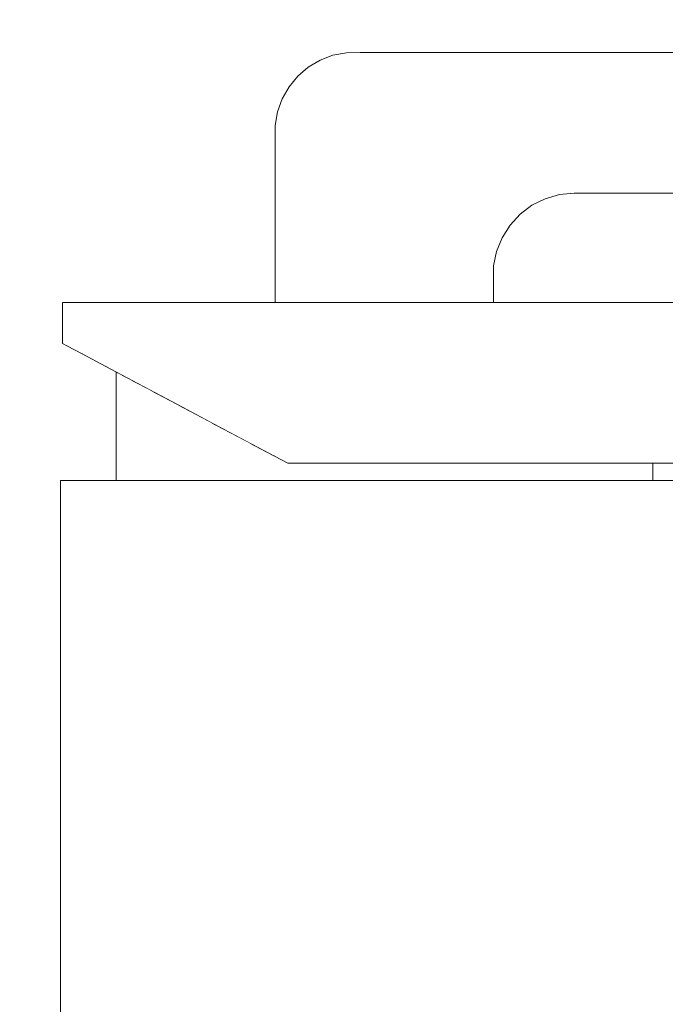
# Model space of a CAD drawing. Header units: millimetres. Extents: x 58537 to 97688, y -8921 to 14216.
# Tile 128 of 189: x 68601 to 68643, y 3805 to 3869. Entities that reach past the tile are written whole.
import ezdxf

# ---------------------------------------------------------------- set-up
doc = ezdxf.new("R2010")
doc.units = ezdxf.units.MM
doc.header["$MEASUREMENT"] = 0
doc.linetypes.add('Wipeout_Contour', pattern=[1000, 0, -1000])
doc.layers.add('Nowe_A-Armatura', color=7, linetype='Continuous')
doc.layers.add('Nowe_A-Wymiary-Zewnętrzne', color=7, linetype='Continuous')
doc.layers.add('Nowe_A-Armatura_Nr_pióra__2', color=8, linetype='Continuous', lineweight=13)
doc.layers.add('Nowe_A-Wymiary-Zewnętrzne_Nr_pióra__46', color=5, linetype='Continuous', lineweight=15)
doc.layers.add('Nowe_A-Wymiary-Zewnętrzne_Nr_pióra__45', color=7, linetype='Continuous', lineweight=15, true_color=0x40a5ff)
doc.layers.add('Nowe_A-Wymiary-Zewnętrzne_Nr_pióra__85', color=7, linetype='Continuous', lineweight=13, true_color=0x80c2ff)
doc.styles.add('STYL_AUTOMATYCZNY_2', font='arial.ttf')
doc.dimstyles.new('STYL_AUTOMATYCZNY__1', dxfattribs={"dimtxt": 125, "dimasz": 47.5, "dimexe": 0.18, "dimexo": 20, "dimgap": 0, "dimtad": 1, "dimdec": 1, "dimlfac": 0.1, "dimzin": 0, "dimdsep": 46, "dimtxsty": 'STYL_AUTOMATYCZNY_2', "dimblk": 'ARROWHEAD_11', "dimblk1": 'ARROWHEAD_11', "dimblk2": 'ARROWHEAD_11', "dimcen": 0.09, "dimclrd": 256, "dimclre": 256, "dimclrt": 5, "dimadec": 1, "dimazin": 0, "dimtfac": 1, "dimtdec": 4, "dimtmove": 0, "dimatfit": 3, "dimfxl": 0, "dimtolj": 1, "dimtzin": 0, "dimarcsym": 0})

# ---------------------------------------------------------------- blocks, each defined once
blk = doc.blocks.new('ElemPrzekroju_169')
at = {"color": 254, "linetype": 'Wipeout_Contour', "lineweight": 0, "ltscale": 275006.688953}
blk.add_wipeout([(68643.276, 3850.62), (68643.276, 3840.12), (68644.823, 3840.12), (68644.823, 3850.62)], dxfattribs=at).dxf.layer = 'Nowe_A-Armatura'
at = {"color": 254, "linetype": 'Wipeout_Contour', "lineweight": 0, "ltscale": 1031251.11345524}
blk.add_wipeout([(68643.397, 3839), (68643.397, 3745.2), (68644.955, 3745.2), (68644.955, 3814.988), (68644.575, 3815.801), (68644.086, 3817.3), (68643.725, 3818.959), (68643.504, 3820.727), (68643.43, 3822.55), (68643.504, 3824.373), (68643.725, 3826.141), (68644.086, 3827.8), (68644.575, 3829.299), (68644.955, 3830.112), (68644.955, 3839)], dxfattribs=at).dxf.layer = 'Nowe_A-Armatura'
at = {"color": 254, "linetype": 'Wipeout_Contour', "lineweight": 0, "ltscale": 274988.090501}
blk.add_wipeout([(68643.397, 3745.2), (68643.397, 3839), (68641.284, 3839), (68641.284, 3745.2)], dxfattribs=at).dxf.layer = 'Nowe_A-Armatura'
at = {"layer": 'Nowe_A-Armatura_Nr_pióra__2', "color": 8, "linetype": 'Continuous', "lineweight": 13}
blk.add_line((68644.955, 3839), (68643.397, 3839), dxfattribs=at)
at = {"color": 254, "linetype": 'Wipeout_Contour', "lineweight": 0, "ltscale": 274999.027366}
blk.add_wipeout([(68642.59, 3840.12), (68642.324, 3840.12), (68642.324, 3839), (68642.59, 3839)], dxfattribs=at).dxf.layer = 'Nowe_A-Armatura'
at = {"color": 254, "linetype": 'Wipeout_Contour', "lineweight": 0, "ltscale": 274978.66638}
blk.add_wipeout([(68641.284, 3745.2), (68641.284, 3839), (68638.678, 3839), (68638.678, 3745.2)], dxfattribs=at).dxf.layer = 'Nowe_A-Armatura'
at = {"color": 254, "linetype": 'Wipeout_Contour', "lineweight": 0, "ltscale": 274996.919901}
blk.add_wipeout([(68642.324, 3840.12), (68641.534, 3840.12), (68641.534, 3839), (68642.324, 3839)], dxfattribs=at).dxf.layer = 'Nowe_A-Armatura'
at = {"color": 254, "linetype": 'Wipeout_Contour', "lineweight": 0, "ltscale": 274967.43515}
blk.add_wipeout([(68638.678, 3745.2), (68638.678, 3839), (68635.66, 3839), (68635.66, 3745.2)], dxfattribs=at).dxf.layer = 'Nowe_A-Armatura'
at = {"color": 254, "linetype": 'Wipeout_Contour', "lineweight": 0, "ltscale": 343741.084719}
blk.add_wipeout([(68640.245, 3840.12), (68640.245, 3839), (68641.534, 3839), (68641.534, 3840.12), (68641.176, 3840.12)], dxfattribs=at).dxf.layer = 'Nowe_A-Armatura'
at = {"color": 254, "linetype": 'Wipeout_Contour', "lineweight": 0, "ltscale": 274954.738069}
blk.add_wipeout([(68635.66, 3745.2), (68635.66, 3839), (68632.32, 3839), (68632.32, 3745.2)], dxfattribs=at).dxf.layer = 'Nowe_A-Armatura'
at = {"layer": 'Nowe_A-Armatura_Nr_pióra__2', "color": 8, "linetype": 'Continuous', "lineweight": 13}
blk.add_line((68643.397, 3839), (68641.284, 3839), dxfattribs=at)
at = {"color": 254, "linetype": 'Wipeout_Contour', "lineweight": 0, "ltscale": 274999.407146}
blk.add_wipeout([(68643.276, 3840.12), (68643.276, 3850.62), (68641.176, 3850.62), (68641.176, 3840.12)], dxfattribs=at).dxf.layer = 'Nowe_A-Armatura'
at = {"color": 254, "linetype": 'Wipeout_Contour', "lineweight": 0, "ltscale": 274986.700808}
blk.add_wipeout([(68638.495, 3839), (68640.245, 3839), (68640.245, 3840.12), (68638.495, 3840.12)], dxfattribs=at).dxf.layer = 'Nowe_A-Armatura'
at = {"color": 254, "linetype": 'Wipeout_Contour', "lineweight": 0, "ltscale": 274940.960931}
blk.add_wipeout([(68632.32, 3745.2), (68632.32, 3839), (68628.76, 3839), (68628.76, 3745.2)], dxfattribs=at).dxf.layer = 'Nowe_A-Armatura'
at = {"layer": 'Nowe_A-Armatura_Nr_pióra__2', "color": 8, "linetype": 'Continuous', "lineweight": 13}
for p, q in [((68642.59, 3839), (68642.59, 3840.12)), ((68644.823, 3840.12), (68643.276, 3840.12))]:
    blk.add_line(p, q, dxfattribs=at)
at = {"color": 254, "linetype": 'Wipeout_Contour', "lineweight": 0, "ltscale": 274978.89968}
blk.add_wipeout([(68638.495, 3840.12), (68636.338, 3840.12), (68636.338, 3839), (68638.495, 3839)], dxfattribs=at).dxf.layer = 'Nowe_A-Armatura'
at = {"color": 254, "linetype": 'Wipeout_Contour', "lineweight": 0, "ltscale": 274926.522347}
blk.add_wipeout([(68628.76, 3745.2), (68628.76, 3839), (68625.09, 3839), (68625.09, 3745.2)], dxfattribs=at).dxf.layer = 'Nowe_A-Armatura'
at = {"layer": 'Nowe_A-Armatura_Nr_pióra__2', "color": 8, "linetype": 'Continuous', "lineweight": 13}
blk.add_line((68641.284, 3839), (68638.678, 3839), dxfattribs=at)
at = {"color": 254, "linetype": 'Wipeout_Contour', "lineweight": 0, "ltscale": 274990.045837}
blk.add_wipeout([(68641.176, 3840.12), (68641.176, 3850.62), (68638.588, 3850.62), (68638.588, 3840.12)], dxfattribs=at).dxf.layer = 'Nowe_A-Armatura'
at = {"color": 254, "linetype": 'Wipeout_Contour', "lineweight": 0, "ltscale": 343712.362334}
blk.add_wipeout([(68633.84, 3840.12), (68633.84, 3839), (68636.338, 3839), (68636.338, 3840.12), (68635.59, 3840.12)], dxfattribs=at).dxf.layer = 'Nowe_A-Armatura'
at = {"color": 254, "linetype": 'Wipeout_Contour', "lineweight": 0, "ltscale": 274911.861027}
blk.add_wipeout([(68625.09, 3745.2), (68625.09, 3839), (68621.419, 3839), (68621.419, 3745.2)], dxfattribs=at).dxf.layer = 'Nowe_A-Armatura'
at = {"layer": 'Nowe_A-Armatura_Nr_pióra__2', "color": 8, "linetype": 'Continuous', "lineweight": 13}
for p, q in [((68643.276, 3840.12), (68641.176, 3840.12)), ((68638.678, 3839), (68635.66, 3839))]:
    blk.add_line(p, q, dxfattribs=at)
at = {"color": 254, "linetype": 'Wipeout_Contour', "lineweight": 0, "ltscale": 274978.889464}
blk.add_wipeout([(68638.588, 3840.12), (68638.588, 3850.62), (68635.59, 3850.62), (68635.59, 3840.12)], dxfattribs=at).dxf.layer = 'Nowe_A-Armatura'
at = {"color": 254, "linetype": 'Wipeout_Contour', "lineweight": 0, "ltscale": 343698.806443}
blk.add_wipeout([(68631.075, 3840.12), (68631.075, 3839), (68633.84, 3839), (68633.84, 3840.12), (68632.272, 3840.12)], dxfattribs=at).dxf.layer = 'Nowe_A-Armatura'
at = {"color": 254, "linetype": 'Wipeout_Contour', "lineweight": 0, "ltscale": 274897.422448}
blk.add_wipeout([(68621.419, 3745.2), (68621.419, 3839), (68617.859, 3839), (68617.859, 3745.2)], dxfattribs=at).dxf.layer = 'Nowe_A-Armatura'
at = {"layer": 'Nowe_A-Armatura_Nr_pióra__2', "color": 8, "linetype": 'Continuous', "lineweight": 13}
for p, q in [((68641.176, 3840.12), (68638.588, 3840.12)), ((68635.66, 3839), (68632.32, 3839))]:
    blk.add_line(p, q, dxfattribs=at)
at = {"color": 254, "linetype": 'Wipeout_Contour', "lineweight": 0, "ltscale": 274966.277009}
blk.add_wipeout([(68635.59, 3840.12), (68635.59, 3850.62), (68632.272, 3850.62), (68632.272, 3840.12)], dxfattribs=at).dxf.layer = 'Nowe_A-Armatura'
at = {"color": 254, "linetype": 'Wipeout_Contour', "lineweight": 0, "ltscale": 343684.098045}
blk.add_wipeout([(68628.128, 3840.12), (68628.128, 3839), (68631.075, 3839), (68631.075, 3840.12), (68628.736, 3840.12)], dxfattribs=at).dxf.layer = 'Nowe_A-Armatura'
at = {"color": 254, "linetype": 'Wipeout_Contour', "lineweight": 0, "ltscale": 274883.645319}
blk.add_wipeout([(68617.859, 3745.2), (68617.859, 3839), (68614.52, 3839), (68614.52, 3745.2)], dxfattribs=at).dxf.layer = 'Nowe_A-Armatura'
at = {"layer": 'Nowe_A-Armatura_Nr_pióra__2', "color": 8, "linetype": 'Continuous', "lineweight": 13}
for p, q in [((68638.588, 3840.12), (68635.59, 3840.12)), ((68632.32, 3839), (68628.76, 3839))]:
    blk.add_line(p, q, dxfattribs=at)
at = {"color": 254, "linetype": 'Wipeout_Contour', "lineweight": 0, "ltscale": 274952.591696}
blk.add_wipeout([(68632.272, 3840.12), (68632.272, 3850.62), (68628.736, 3850.62), (68628.736, 3840.12)], dxfattribs=at).dxf.layer = 'Nowe_A-Armatura'
at = {"color": 254, "linetype": 'Wipeout_Contour', "lineweight": 0, "ltscale": 274935.735737}
blk.add_wipeout([(68625.09, 3839), (68628.128, 3839), (68628.128, 3840.12), (68625.09, 3840.12)], dxfattribs=at).dxf.layer = 'Nowe_A-Armatura'
at = {"color": 254, "linetype": 'Wipeout_Contour', "lineweight": 0, "ltscale": 274870.94825}
blk.add_wipeout([(68614.52, 3745.2), (68614.52, 3839), (68611.501, 3839), (68611.501, 3745.2)], dxfattribs=at).dxf.layer = 'Nowe_A-Armatura'
at = {"layer": 'Nowe_A-Armatura_Nr_pióra__2', "color": 8, "linetype": 'Continuous', "lineweight": 13}
blk.add_line((68635.59, 3840.12), (68632.272, 3840.12), dxfattribs=at)
at = {"color": 254, "linetype": 'Wipeout_Contour', "lineweight": 0, "ltscale": 274923.599346}
blk.add_wipeout([(68625.09, 3840.12), (68622.051, 3840.12), (68622.051, 3839), (68625.09, 3839)], dxfattribs=at).dxf.layer = 'Nowe_A-Armatura'
at = {"color": 254, "linetype": 'Wipeout_Contour', "lineweight": 0, "ltscale": 274859.717035}
blk.add_wipeout([(68611.501, 3745.2), (68611.501, 3839), (68608.895, 3839), (68608.895, 3745.2)], dxfattribs=at).dxf.layer = 'Nowe_A-Armatura'
at = {"layer": 'Nowe_A-Armatura_Nr_pióra__2', "color": 8, "linetype": 'Continuous', "lineweight": 13}
blk.add_line((68628.76, 3839), (68625.09, 3839), dxfattribs=at)
at = {"color": 254, "linetype": 'Wipeout_Contour', "lineweight": 0, "ltscale": 274938.249347}
blk.add_wipeout([(68628.736, 3840.12), (68628.736, 3850.62), (68625.09, 3850.62), (68625.09, 3840.12)], dxfattribs=at).dxf.layer = 'Nowe_A-Armatura'
at = {"color": 254, "linetype": 'Wipeout_Contour', "lineweight": 0, "ltscale": 343640.189252}
blk.add_wipeout([(68619.104, 3840.12), (68619.104, 3839), (68622.051, 3839), (68622.051, 3840.12), (68621.443, 3840.12)], dxfattribs=at).dxf.layer = 'Nowe_A-Armatura'
at = {"color": 254, "linetype": 'Wipeout_Contour', "lineweight": 0, "ltscale": 274850.292927}
blk.add_wipeout([(68608.895, 3745.2), (68608.895, 3839), (68606.782, 3839), (68606.782, 3745.2)], dxfattribs=at).dxf.layer = 'Nowe_A-Armatura'
at = {"layer": 'Nowe_A-Armatura_Nr_pióra__2', "color": 8, "linetype": 'Continuous', "lineweight": 13}
for p, q in [((68632.272, 3840.12), (68628.736, 3840.12)), ((68625.09, 3839), (68621.419, 3839))]:
    blk.add_line(p, q, dxfattribs=at)
at = {"color": 254, "linetype": 'Wipeout_Contour', "lineweight": 0, "ltscale": 274923.685746}
blk.add_wipeout([(68625.09, 3840.12), (68625.09, 3850.62), (68621.443, 3850.62), (68621.443, 3840.12)], dxfattribs=at).dxf.layer = 'Nowe_A-Armatura'
at = {"color": 254, "linetype": 'Wipeout_Contour', "lineweight": 0, "ltscale": 412351.300931}
blk.add_wipeout([(68617.907, 3840.589), (68616.34, 3841.423), (68616.34, 3839), (68619.104, 3839), (68619.104, 3840.12), (68618.79, 3840.12)], dxfattribs=at).dxf.layer = 'Nowe_A-Armatura'
at = {"color": 254, "linetype": 'Wipeout_Contour', "lineweight": 0, "ltscale": 274842.962273}
blk.add_wipeout([(68605.224, 3839), (68605.224, 3745.2), (68606.782, 3745.2), (68606.782, 3839)], dxfattribs=at).dxf.layer = 'Nowe_A-Armatura'
at = {"layer": 'Nowe_A-Armatura_Nr_pióra__2', "color": 8, "linetype": 'Continuous', "lineweight": 13}
for p, q in [((68628.736, 3840.12), (68625.09, 3840.12)), ((68621.419, 3839), (68617.859, 3839))]:
    blk.add_line(p, q, dxfattribs=at)
at = {"color": 254, "linetype": 'Wipeout_Contour', "lineweight": 0, "ltscale": 343635.752233}
blk.add_wipeout([(68621.443, 3840.12), (68621.443, 3850.62), (68617.907, 3850.62), (68617.907, 3840.589), (68618.79, 3840.12)], dxfattribs=at).dxf.layer = 'Nowe_A-Armatura'
at = {"color": 254, "linetype": 'Wipeout_Contour', "lineweight": 0, "ltscale": 343612.243981}
blk.add_wipeout([(68613.841, 3842.751), (68613.841, 3839), (68616.34, 3839), (68616.34, 3841.423), (68614.59, 3842.353)], dxfattribs=at).dxf.layer = 'Nowe_A-Armatura'
at = {"color": 254, "linetype": 'Wipeout_Contour', "lineweight": 0, "ltscale": 274837.947812}
blk.add_wipeout([(68605.224, 3745.2), (68605.224, 3839), (68604.271, 3839), (68604.271, 3745.2)], dxfattribs=at).dxf.layer = 'Nowe_A-Armatura'
at = {"layer": 'Nowe_A-Armatura_Nr_pióra__2', "color": 8, "linetype": 'Continuous', "lineweight": 13}
for p, q in [((68621.443, 3840.12), (68618.79, 3840.12)), ((68625.09, 3840.12), (68621.443, 3840.12)), ((68606.782, 3839), (68605.224, 3839)), ((68617.859, 3839), (68614.52, 3839))]:
    blk.add_line(p, q, dxfattribs=at)
at = {"color": 254, "linetype": 'Wipeout_Contour', "lineweight": 0, "ltscale": 274895.818981}
blk.add_wipeout([(68614.59, 3842.353), (68617.907, 3840.589), (68617.907, 3850.62), (68614.59, 3850.62)], dxfattribs=at).dxf.layer = 'Nowe_A-Armatura'
at = {"color": 254, "linetype": 'Wipeout_Contour', "lineweight": 0, "ltscale": 274880.780661}
blk.add_wipeout([(68611.684, 3839), (68613.841, 3839), (68613.841, 3842.751), (68611.684, 3843.898)], dxfattribs=at).dxf.layer = 'Nowe_A-Armatura'
at = {"color": 254, "linetype": 'Wipeout_Contour', "lineweight": 0, "ltscale": 274835.401903}
blk.add_wipeout([(68604.271, 3745.2), (68604.271, 3839), (68603.95, 3839), (68603.95, 3745.2)], dxfattribs=at).dxf.layer = 'Nowe_A-Armatura'
at = {"layer": 'Nowe_A-Armatura_Nr_pióra__2', "color": 8, "linetype": 'Continuous', "lineweight": 13}
for p, q in [((68618.79, 3840.12), (68617.907, 3840.589)), ((68604.271, 3839), (68603.95, 3839)), ((68603.95, 3745.2), (68603.95, 3839)), ((68605.224, 3839), (68604.271, 3839))]:
    blk.add_line(p, q, dxfattribs=at)
at = {"color": 254, "linetype": 'Wipeout_Contour', "lineweight": 0, "ltscale": 2681289.017490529}
blk.add_wipeout([(68617.967, 3850.62), (68632.212, 3850.62), (68632.212, 3853), (68632.405, 3853.948), (68632.766, 3854.847), (68633.282, 3855.666), (68633.938, 3856.378), (68634.712, 3856.96), (68635.578, 3857.393), (68636.508, 3857.662), (68637.471, 3857.76), (68658.49, 3857.76), (68659.28, 3857.9), (68660.033, 3858.175), (68660.728, 3858.577), (68661.342, 3859.093), (68661.858, 3859.708), (68662.259, 3860.403), (68662.533, 3861.157), (68662.672, 3861.947), (68662.672, 3862.749), (68662.533, 3863.54), (68662.259, 3864.294), (68661.858, 3864.989), (68661.343, 3865.604), (68660.728, 3866.12), (68660.034, 3866.522), (68659.28, 3866.797), (68658.49, 3866.937), (68623.511, 3866.937), (68622.611, 3866.923), (68621.728, 3866.753), (68620.887, 3866.434), (68620.114, 3865.974), (68619.432, 3865.389), (68618.861, 3864.694), (68618.418, 3863.911), (68618.117, 3863.064), (68617.967, 3862.177)], dxfattribs=at).dxf.layer = 'Nowe_A-Armatura'
at = {"color": 254, "linetype": 'Wipeout_Contour', "lineweight": 0, "ltscale": 274873.099908}
blk.add_wipeout([(68609.934, 3839), (68611.684, 3839), (68611.684, 3843.898), (68609.934, 3844.829)], dxfattribs=at).dxf.layer = 'Nowe_A-Armatura'
at = {"layer": 'Nowe_A-Armatura_Nr_pióra__2', "color": 8, "linetype": 'Continuous', "lineweight": 13}
for p, q in [((68620.114, 3865.974), (68620.887, 3866.434)), ((68620.887, 3866.434), (68621.728, 3866.753)), ((68621.728, 3866.753), (68622.611, 3866.923)), ((68622.611, 3866.923), (68623.511, 3866.937)), ((68623.511, 3866.937), (68658.49, 3866.937)), ((68619.432, 3865.389), (68620.114, 3865.974)), ((68618.861, 3864.694), (68619.432, 3865.389)), ((68618.418, 3863.911), (68618.861, 3864.694)), ((68618.117, 3863.064), (68618.418, 3863.911)), ((68617.967, 3862.177), (68618.117, 3863.064)), ((68617.967, 3850.62), (68617.967, 3862.177)), ((68635.578, 3857.393), (68634.712, 3856.96)), ((68636.508, 3857.662), (68635.578, 3857.393)), ((68637.471, 3857.76), (68636.508, 3857.662)), ((68658.49, 3857.76), (68637.471, 3857.76)), ((68634.712, 3856.96), (68633.938, 3856.378)), ((68633.938, 3856.378), (68633.282, 3855.666)), ((68633.282, 3855.666), (68632.766, 3854.847)), ((68632.766, 3854.847), (68632.405, 3853.948)), ((68632.405, 3853.948), (68632.212, 3853)), ((68632.212, 3853), (68632.212, 3850.62)), ((68621.443, 3850.62), (68617.907, 3850.62)), ((68625.09, 3850.62), (68621.443, 3850.62)), ((68628.736, 3850.62), (68625.09, 3850.62)), ((68632.272, 3850.62), (68628.736, 3850.62)), ((68635.59, 3850.62), (68632.272, 3850.62)), ((68638.588, 3850.62), (68635.59, 3850.62)), ((68641.176, 3850.62), (68638.588, 3850.62)), ((68643.276, 3850.62), (68641.176, 3850.62)), ((68644.823, 3850.62), (68643.276, 3850.62)), ((68614.52, 3839), (68611.501, 3839))]:
    blk.add_line(p, q, dxfattribs=at)
at = {"color": 254, "linetype": 'Wipeout_Contour', "lineweight": 0, "ltscale": 274883.39527}
blk.add_wipeout([(68611.591, 3843.948), (68614.59, 3842.353), (68614.59, 3850.62), (68611.591, 3850.62)], dxfattribs=at).dxf.layer = 'Nowe_A-Armatura'
at = {"color": 254, "linetype": 'Wipeout_Contour', "lineweight": 0, "ltscale": 343584.051085}
blk.add_wipeout([(68608.645, 3845.514), (68608.645, 3839), (68609.934, 3839), (68609.934, 3844.829), (68609.003, 3845.324)], dxfattribs=at).dxf.layer = 'Nowe_A-Armatura'
at = {"layer": 'Nowe_A-Armatura_Nr_pióra__2', "color": 8, "linetype": 'Continuous', "lineweight": 13}
for p, q in [((68617.907, 3850.62), (68614.59, 3850.62)), ((68617.907, 3840.589), (68614.59, 3842.353))]:
    blk.add_line(p, q, dxfattribs=at)
at = {"color": 254, "linetype": 'Wipeout_Contour', "lineweight": 0, "ltscale": 274872.405846}
blk.add_wipeout([(68609.003, 3845.324), (68611.591, 3843.948), (68611.591, 3850.62), (68609.003, 3850.62)], dxfattribs=at).dxf.layer = 'Nowe_A-Armatura'
at = {"color": 254, "linetype": 'Wipeout_Contour', "lineweight": 0, "ltscale": 274863.03864}
blk.add_wipeout([(68607.855, 3839), (68608.645, 3839), (68608.645, 3845.514), (68607.855, 3845.934)], dxfattribs=at).dxf.layer = 'Nowe_A-Armatura'
at = {"layer": 'Nowe_A-Armatura_Nr_pióra__2', "color": 8, "linetype": 'Continuous', "lineweight": 13}
for p, q in [((68614.59, 3850.62), (68611.591, 3850.62)), ((68614.59, 3842.353), (68611.591, 3843.948)), ((68611.501, 3839), (68608.895, 3839))]:
    blk.add_line(p, q, dxfattribs=at)
at = {"color": 254, "linetype": 'Wipeout_Contour', "lineweight": 0, "ltscale": 274860.964859}
blk.add_wipeout([(68607.59, 3839), (68607.855, 3839), (68607.855, 3845.934), (68607.59, 3846.075)], dxfattribs=at).dxf.layer = 'Nowe_A-Armatura'
at = {"layer": 'Nowe_A-Armatura_Nr_pióra__2', "color": 8, "linetype": 'Continuous', "lineweight": 13}
blk.add_line((68608.895, 3839), (68606.782, 3839), dxfattribs=at)
at = {"color": 254, "linetype": 'Wipeout_Contour', "lineweight": 0, "ltscale": 274863.184308}
blk.add_wipeout([(68606.903, 3846.44), (68609.003, 3845.324), (68609.003, 3850.62), (68606.903, 3850.62)], dxfattribs=at).dxf.layer = 'Nowe_A-Armatura'
at = {"layer": 'Nowe_A-Armatura_Nr_pióra__2', "color": 8, "linetype": 'Continuous', "lineweight": 13}
for p, q in [((68611.591, 3850.62), (68609.003, 3850.62)), ((68607.59, 3839), (68607.59, 3846.075)), ((68611.591, 3843.948), (68609.003, 3845.324))]:
    blk.add_line(p, q, dxfattribs=at)
at = {"color": 254, "linetype": 'Wipeout_Contour', "lineweight": 0, "ltscale": 274856.010283}
blk.add_wipeout([(68605.356, 3850.62), (68605.356, 3847.263), (68606.903, 3846.44), (68606.903, 3850.62)], dxfattribs=at).dxf.layer = 'Nowe_A-Armatura'
at = {"layer": 'Nowe_A-Armatura_Nr_pióra__2', "color": 8, "linetype": 'Continuous', "lineweight": 13}
for p, q in [((68609.003, 3850.62), (68606.903, 3850.62)), ((68609.003, 3845.324), (68606.903, 3846.44))]:
    blk.add_line(p, q, dxfattribs=at)
at = {"color": 254, "linetype": 'Wipeout_Contour', "lineweight": 0, "ltscale": 274851.100897}
blk.add_wipeout([(68604.409, 3847.766), (68605.356, 3847.263), (68605.356, 3850.62), (68604.409, 3850.62)], dxfattribs=at).dxf.layer = 'Nowe_A-Armatura'
at = {"layer": 'Nowe_A-Armatura_Nr_pióra__2', "color": 8, "linetype": 'Continuous', "lineweight": 13}
for p, q in [((68606.903, 3850.62), (68605.356, 3850.62)), ((68606.903, 3846.44), (68605.356, 3847.263))]:
    blk.add_line(p, q, dxfattribs=at)
at = {"color": 254, "linetype": 'Wipeout_Contour', "lineweight": 0, "ltscale": 274848.604598}
blk.add_wipeout([(68604.09, 3847.936), (68604.409, 3847.766), (68604.409, 3850.62), (68604.09, 3850.62)], dxfattribs=at).dxf.layer = 'Nowe_A-Armatura'
at = {"layer": 'Nowe_A-Armatura_Nr_pióra__2', "color": 8, "linetype": 'Continuous', "lineweight": 13}
for p, q in [((68604.409, 3850.62), (68604.09, 3850.62)), ((68604.09, 3847.936), (68604.09, 3850.62)), ((68605.356, 3850.62), (68604.409, 3850.62)), ((68604.409, 3847.766), (68604.09, 3847.936)), ((68605.356, 3847.263), (68604.409, 3847.766))]:
    blk.add_line(p, q, dxfattribs=at)
blk = doc.blocks.new('*D977')
at = {"layer": 'Nowe_A-Wymiary-Zewnętrzne_Nr_pióra__45', "linetype": 'Continuous', "lineweight": 15, "true_color": 0x40a5ff}
for points in [[(66433.999, 5430), (66434.951, 5425.216), (66437.66, 5421.161), (66441.716, 5418.452), (66446.499, 5417.5), (66451.283, 5418.452), (66455.338, 5421.161), (66458.048, 5425.216), (66458.999, 5430), (66458.048, 5434.784), (66455.338, 5438.839), (66451.283, 5441.548), (66446.499, 5442.5), (66441.716, 5441.548), (66437.66, 5438.839), (66434.951, 5434.784)], [(66433.999, 2890), (66434.951, 2885.216), (66437.66, 2881.161), (66441.716, 2878.452), (66446.499, 2877.5), (66451.283, 2878.452), (66455.338, 2881.161), (66458.048, 2885.216), (66458.999, 2890), (66458.048, 2894.784), (66455.338, 2898.839), (66451.283, 2901.548), (66446.499, 2902.5), (66441.716, 2901.548), (66437.66, 2898.839), (66434.951, 2894.784)]]:
    blk.add_hatch(color=161, dxfattribs=at).paths.add_polyline_path(points)
at = {"layer": 'Nowe_A-Wymiary-Zewnętrzne_Nr_pióra__45', "color": 161, "linetype": 'Continuous', "lineweight": 15, "true_color": 0x40a5ff}
for centre in [(66446.499, 5430), (66446.499, 2890)]:
    blk.add_circle(centre, 12.5, dxfattribs=at)
at = {"layer": 'Nowe_A-Wymiary-Zewnętrzne_Nr_pióra__85', "color": 151, "linetype": 'Continuous', "lineweight": 13, "true_color": 0x80c2ff}
for p, q in [((66446.499, 2902.5), (66446.499, 5417.5)), ((66433.999, 2890), (66399.624, 2890)), ((66493.374, 2890), (66458.999, 2890))]:
    blk.add_line(p, q, dxfattribs=at)
at = {"layer": 'Nowe_A-Wymiary-Zewnętrzne_Nr_pióra__46', "color": 5, "lineweight": 15, "char_height": 125, "attachment_point": 7, "rotation": 90, "style": 'STYL_AUTOMATYCZNY_2'}
for s, insert in [('\\A1;{\\pql;\\fArial|b0|i0|c238|p0;\\W1.000000;21,0}', (66421.499, 5083.85)), ('\\A1;{\\pql;\\fArial|b0|i0|c238|p0;\\W1.000000;254,0}', (66421.499, 3945.505)), ('\\A1;{\\pql;\\fArial|b0|i0|c238|p0;\\W1.000000;14,0}', (66421.499, 2902.5))]:
    blk.add_mtext(s, dxfattribs=dict(at, insert=insert))
blk = doc.blocks.new('ARROWHEAD_11')
at = {"color": 0, "linetype": 'Continuous', "lineweight": 0}
blk.add_line((0, 0), (-1, 0), dxfattribs=at)
at = {"color": 0, "linetype": 'Continuous', "lineweight": 0, "const_width": 0.25, "flags": 128}
blk.add_lwpolyline([(-0.125, 0, 1), (0.125, 0, 1)], format="xyb", close=True, dxfattribs=at)
blk = doc.blocks.new('*D1017')
at = {"layer": 'Nowe_A-Wymiary-Zewnętrzne_Nr_pióra__45', "linetype": 'Continuous', "lineweight": 15, "true_color": 0x40a5ff}
for points in [[(93173.538, 5090), (93174.489, 5085.216), (93177.199, 5081.161), (93181.254, 5078.452), (93186.038, 5077.5), (93190.822, 5078.452), (93194.877, 5081.161), (93197.586, 5085.216), (93198.538, 5090), (93197.586, 5094.784), (93194.877, 5098.839), (93190.822, 5101.548), (93186.038, 5102.5), (93181.254, 5101.548), (93177.199, 5098.839), (93174.489, 5094.784)], [(93173.538, 2890), (93174.489, 2885.216), (93177.199, 2881.161), (93181.254, 2878.452), (93186.038, 2877.5), (93190.822, 2878.452), (93194.877, 2881.161), (93197.586, 2885.216), (93198.538, 2890), (93197.586, 2894.784), (93194.877, 2898.839), (93190.822, 2901.548), (93186.038, 2902.5), (93181.254, 2901.548), (93177.199, 2898.839), (93174.489, 2894.784)]]:
    blk.add_hatch(color=161, dxfattribs=at).paths.add_polyline_path(points)
at = {"layer": 'Nowe_A-Wymiary-Zewnętrzne_Nr_pióra__45', "color": 161, "linetype": 'Continuous', "lineweight": 15, "true_color": 0x40a5ff}
for centre in [(93186.038, 5090), (93186.038, 2890)]:
    blk.add_circle(centre, 12.5, dxfattribs=at)
at = {"layer": 'Nowe_A-Wymiary-Zewnętrzne_Nr_pióra__85', "color": 151, "linetype": 'Continuous', "lineweight": 13, "true_color": 0x80c2ff}
for p, q in [((93173.538, 5090), (93139.163, 5090)), ((93232.913, 5090), (93198.538, 5090)), ((93186.038, 2902.5), (93186.038, 5077.5)), ((93173.538, 2890), (93139.163, 2890)), ((93232.913, 2890), (93198.538, 2890))]:
    blk.add_line(p, q, dxfattribs=at)
at = {"layer": 'Nowe_A-Wymiary-Zewnętrzne_Nr_pióra__46', "color": 5, "lineweight": 15, "char_height": 125, "attachment_point": 7, "rotation": 90, "style": 'STYL_AUTOMATYCZNY_2'}
for s, insert in [('\\A1;{\\pql;\\fArial|b0|i0|c238|p0;\\W1.000000;220,0}', (93161.038, 3942.33)), ('\\A1;{\\pql;\\fArial|b0|i0|c238|p0;\\W1.000000;14,0}', (93161.038, 2902.5))]:
    blk.add_mtext(s, dxfattribs=dict(at, insert=insert))
blk = doc.blocks.new('*D1027')
at = {"layer": 'Nowe_A-Wymiary-Zewnętrzne_Nr_pióra__45', "linetype": 'Continuous', "lineweight": 15, "true_color": 0x40a5ff}
for points in [[(93506.731, 12845.374), (93507.682, 12840.591), (93510.392, 12836.535), (93514.447, 12833.826), (93519.231, 12832.874), (93524.014, 12833.826), (93528.07, 12836.535), (93530.779, 12840.591), (93531.731, 12845.374), (93530.779, 12850.158), (93528.07, 12854.213), (93524.014, 12856.923), (93519.231, 12857.874), (93514.447, 12856.923), (93510.392, 12854.213), (93507.682, 12850.158)], [(93506.731, -450), (93507.682, -454.784), (93510.392, -458.839), (93514.447, -461.548), (93519.231, -462.5), (93524.014, -461.548), (93528.07, -458.839), (93530.779, -454.784), (93531.731, -450), (93530.779, -445.216), (93528.07, -441.161), (93524.014, -438.452), (93519.231, -437.5), (93514.447, -438.452), (93510.392, -441.161), (93507.682, -445.216)]]:
    blk.add_hatch(color=161, dxfattribs=at).paths.add_polyline_path(points)
at = {"layer": 'Nowe_A-Wymiary-Zewnętrzne_Nr_pióra__45', "color": 161, "linetype": 'Continuous', "lineweight": 15, "true_color": 0x40a5ff}
for centre in [(93519.231, 12845.374), (93519.231, -450)]:
    blk.add_circle(centre, 12.5, dxfattribs=at)
at = {"layer": 'Nowe_A-Wymiary-Zewnętrzne_Nr_pióra__85', "color": 151, "linetype": 'Continuous', "lineweight": 13, "true_color": 0x80c2ff}
for p, q in [((93519.231, 12857.874), (93519.231, 12870.374)), ((93506.731, 12845.374), (93472.356, 12845.374)), ((93566.106, 12845.374), (93531.731, 12845.374)), ((93519.231, -437.5), (93519.231, 12832.874)), ((93506.731, -450), (93472.356, -450)), ((93566.106, -450), (93531.731, -450)), ((93519.231, -475), (93519.231, -462.5))]:
    blk.add_line(p, q, dxfattribs=at)
at = {"layer": 'Nowe_A-Wymiary-Zewnętrzne_Nr_pióra__46', "color": 5, "lineweight": 15, "insert": (93494.231, 5911.708), "char_height": 125, "attachment_point": 7, "rotation": 90, "style": 'STYL_AUTOMATYCZNY_2'}
blk.add_mtext('\\A1;{\\pql;\\fArial|b0|i0|c238|p0;\\W1.000000;1\xa0329,5}', dxfattribs=at)
blk = doc.blocks.new('*D1036')
at = {"layer": 'Nowe_A-Wymiary-Zewnętrzne_Nr_pióra__45', "linetype": 'Continuous', "lineweight": 15, "true_color": 0x40a5ff}
for points in [[(90228.509, 5430), (90229.46, 5425.216), (90232.17, 5421.161), (90236.225, 5418.452), (90241.009, 5417.5), (90245.792, 5418.452), (90249.848, 5421.161), (90252.557, 5425.216), (90253.509, 5430), (90252.557, 5434.784), (90249.848, 5438.839), (90245.792, 5441.548), (90241.009, 5442.5), (90236.225, 5441.548), (90232.17, 5438.839), (90229.46, 5434.784)], [(90228.509, 2890), (90229.46, 2885.216), (90232.17, 2881.161), (90236.225, 2878.452), (90241.009, 2877.5), (90245.792, 2878.452), (90249.848, 2881.161), (90252.557, 2885.216), (90253.509, 2890), (90252.557, 2894.784), (90249.848, 2898.839), (90245.792, 2901.548), (90241.009, 2902.5), (90236.225, 2901.548), (90232.17, 2898.839), (90229.46, 2894.784)]]:
    blk.add_hatch(color=161, dxfattribs=at).paths.add_polyline_path(points)
at = {"layer": 'Nowe_A-Wymiary-Zewnętrzne_Nr_pióra__45', "color": 161, "linetype": 'Continuous', "lineweight": 15, "true_color": 0x40a5ff}
for centre in [(90241.009, 5430), (90241.009, 2890)]:
    blk.add_circle(centre, 12.5, dxfattribs=at)
at = {"layer": 'Nowe_A-Wymiary-Zewnętrzne_Nr_pióra__85', "color": 151, "linetype": 'Continuous', "lineweight": 13, "true_color": 0x80c2ff}
for p, q in [((90241.009, 2902.5), (90241.009, 5417.5)), ((90228.509, 2890), (90194.134, 2890)), ((90287.884, 2890), (90253.509, 2890))]:
    blk.add_line(p, q, dxfattribs=at)
at = {"layer": 'Nowe_A-Wymiary-Zewnętrzne_Nr_pióra__46', "color": 5, "lineweight": 15, "char_height": 125, "attachment_point": 7, "rotation": 90, "style": 'STYL_AUTOMATYCZNY_2'}
for s, insert in [('\\A1;{\\pql;\\fArial|b0|i0|c238|p0;\\W1.000000;21,0}', (90216.009, 5083.85)), ('\\A1;{\\pql;\\fArial|b0|i0|c238|p0;\\W1.000000;254,0}', (90216.009, 3945.505)), ('\\A1;{\\pql;\\fArial|b0|i0|c238|p0;\\W1.000000;14,0}', (90216.009, 2902.5))]:
    blk.add_mtext(s, dxfattribs=dict(at, insert=insert))

msp = doc.modelspace()

# ---------------------------------------------------------------- block references
at = {"layer": 'Nowe_A-Armatura', "lineweight": 0}
msp.add_blockref('ElemPrzekroju_169', (0, 0), dxfattribs=at)

# ---------------------------------------------------------------- next in the draw order: dimensions: what is measured, and where the dimension line sits
at = {"layer": 'Nowe_A-Wymiary-Zewnętrzne', "color": 151, "linetype": 'Continuous', "lineweight": 13, "true_color": 0x80c2ff}
for base, p1, p2, picture, middle in [((93519.231, 12845.374), (63041.84, -450), (64717.212, 12845.374), '*D1027', (93431.731, 6192.829)), ((66446.499, 5430), (58537.267, 2890), (78005.072, 5430), '*D977', (66358.999, 4154.892)), ((90241.009, 5430), (58537.267, 2890), (78005.072, 5430), '*D1036', (90153.509, 4154.892)), ((93186.038, 5090), (58537.267, 2890), (64770.072, 5090), '*D1017', (93098.538, 4151.717))]:
    dim = msp.add_linear_dim(base=base, p1=p1, p2=p2, angle=90, dimstyle='STYL_AUTOMATYCZNY__1', dxfattribs=at)
    dim.commit()
    dim.dimension.update_dxf_attribs({"geometry": picture, "text_midpoint": middle, "dimtype": 160, "text_rotation": 90})

doc.saveas('drawing.dxf')
